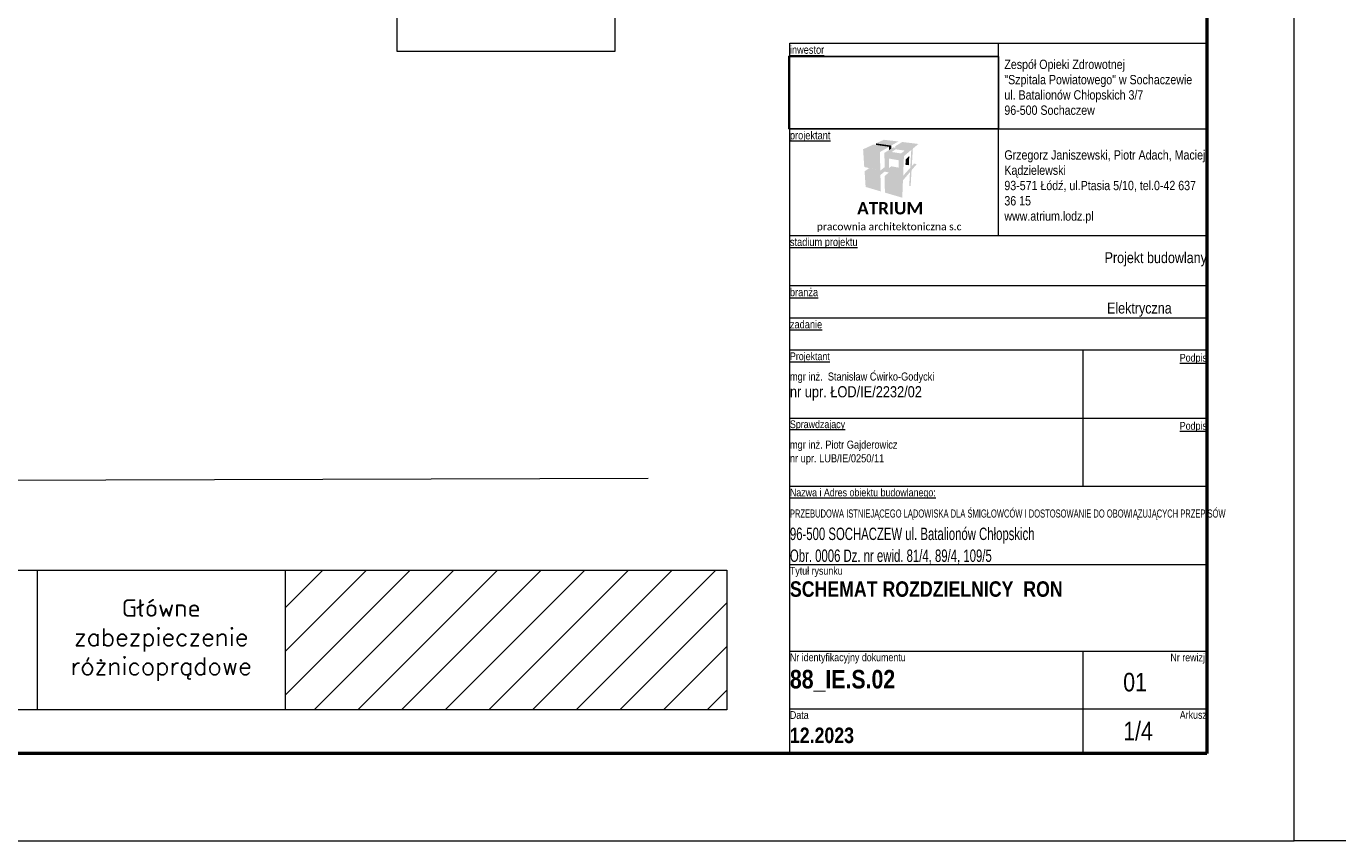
# Model space of a CAD drawing. Header units: millimetres. Extents: x 1009 to 2755, y 1436 to 2329.
# Tile 2 of 9: x 1219 to 1431, y 1436 to 1567. Entities that reach past the tile are written whole.
import ezdxf
from ezdxf.xclip import XClip

# ---------------------------------------------------------------- set-up
doc = ezdxf.new("R2010")
doc.units = ezdxf.units.MM
doc.header["$XCLIPFRAME"] = 2
doc.set_wipeout_variables(frame=1)
doc.linetypes.add('Wipeout_Contour', pattern=[1000, 0, -1000])
for name, color, linetype, lineweight in [('01', 7, 'Continuous', 13), ('0100', 7, 'Continuous', 13), ('Formatka', 7, 'Continuous', 50), ('JD_RAMKA', 7, 'Continuous', 5), ('Opis', 90, 'Continuous', 15), ('PE', 50, 'Continuous', 15), ('Stron', 253, 'Continuous', 13), ('Urządzenia', 112, 'Continuous', 15)]:
    doc.layers.add(name, color=color, linetype=linetype, lineweight=lineweight)
doc.layers.add('820-G Rysunki Obrazki', color=7, linetype='Continuous')
doc.layers.add('logo szpitala_1_820-G Rysunki Obrazki', color=7, linetype='Continuous')
doc.styles.add('Simplex', font='simplex.shx')
doc.styles.add('STYL_AUTOMATYCZNY_1', font='Arial Narrow.ttf')
doc.styles.add('STYL_AUTOMATYCZNY_3', font='txt')
doc.styles.add('STYL_AUTOMATYCZNY_4', font='Arial Narrow.ttf', dxfattribs={"width": 0.8})
doc.styles.add('STYL_AUTOMATYCZNY_5', font='Arial Narrow.ttf', dxfattribs={"width": 0.75})
doc.styles.add('STYL_AUTOMATYCZNY_6', font='txt')

# ---------------------------------------------------------------- blocks, each defined once
blk = doc.blocks.new('Rysunek_1_1', base_point=(159205.31, -16737.17))
at = {"color": 254, "linetype": 'Wipeout_Contour', "lineweight": 0, "ltscale": 640395.641388}
blk.add_wipeout([(159205.31, -16737.17), (159239.18, -16737.17), (159239.18, -16725.49), (159205.31, -16725.49)], dxfattribs=at).dxf.layer = 'logo szpitala_1_820-G Rysunki Obrazki'

msp = doc.modelspace()

# ---------------------------------------------------------------- hatches: boundary and pattern name
at = {"layer": '0100', "linetype": 'Continuous', "lineweight": 13}
for points in [[(1358.5, 1548.08), (1359.65, 1548.74), (1357.3, 1549.02), (1356.02, 1548.43)], [(1362.89, 1548.34), (1360.27, 1548.66), (1359.17, 1547.99), (1359.17, 1547.74), (1361.73, 1547.37), (1361.57, 1544.48), (1361.82, 1544.77), (1361.99, 1547.59)], [(1355.62, 1548.25), (1353.95, 1547.48), (1356.66, 1547.03), (1358.16, 1547.88)], [(1353.95, 1547.48), (1354.14, 1544.62), (1356.74, 1544.04), (1356.66, 1547.03)], [(1356.02, 1548.43), (1356.02, 1548.19), (1358.16, 1547.88), (1358.15, 1547.37), (1358.5, 1547.58), (1358.5, 1547.83), (1358.5, 1548.08)], [(1354.19, 1543.93), (1356.75, 1543.33), (1357.43, 1543.88), (1357.42, 1544.58), (1356.74, 1544.04), (1354.94, 1544.44)], [(1357.44, 1543.16), (1357.47, 1540.48), (1360.28, 1539.66), (1360.39, 1542.46), (1361.53, 1543.8), (1361.4, 1541.57), (1361.63, 1541.56), (1361.78, 1544.1), (1362.63, 1545.1), (1362.17, 1545.16), (1361.82, 1544.77), (1361.57, 1544.48), (1361.28, 1544.17), (1361.03, 1543.89), (1360.42, 1543.2), (1358.11, 1543.73)], [(1361.34, 1544.91), (1361.41, 1546.38), (1360.83, 1545.85), (1360.79, 1544.98)], [(1354.19, 1543.93), (1354.36, 1541.4), (1356.82, 1540.67), (1356.75, 1543.33)]]:
    msp.add_hatch(color=7, dxfattribs=at).paths.add_polyline_path(points)
h = msp.add_hatch(color=7, dxfattribs=at)
h.paths.add_polyline_path([(1360.55, 1546.38), (1361.73, 1547.37), (1358.84, 1547.78), (1357.4, 1546.91)])
h.paths.add_polyline_path([(1358.56, 1547.04), (1359.21, 1547.48), (1360.68, 1547.27), (1360.08, 1546.81)], flags=0)
h = msp.add_hatch(color=7, dxfattribs=at)
h.paths.add_polyline_path([(1360.42, 1543.2), (1360.55, 1546.38), (1357.4, 1546.91), (1357.43, 1543.88)])
h.paths.add_polyline_path([(1358.15, 1545.98), (1359.7, 1545.71), (1359.68, 1544.52), (1358.52, 1544.73), (1358.15, 1544.47)], flags=0)
at = {"layer": 'Opis'}
h = msp.add_hatch(dxfattribs=at)
h.set_pattern_fill('JIS_WOOD', color=256, scale=7.05)
h.set_pattern_definition([(45, (-413.7045, -1476.971), (-3.525, 3.525), [])])
h.paths.add_polyline_path([(1331.93, 1456.93), (1331.93, 1479.49), (1260.6, 1479.49), (1260.6, 1456.93)])

# ---------------------------------------------------------------- linework, layer by layer
at = {"layer": '0100', "color": 7, "linetype": 'Continuous', "lineweight": 13, "flags": 128}
for points in [[(1342.13, 1564.61), (1409.48, 1564.61)], [(1342.13, 1533.56), (1409.48, 1533.56)], [(1342.13, 1525.46), (1409.48, 1525.46)], [(1342.13, 1520.26), (1409.48, 1520.26)], [(1342.13, 1515.06), (1409.48, 1515.06)], [(1389.48, 1504.06), (1389.48, 1515.06)], [(1342.13, 1504.06), (1409.48, 1504.06)], [(1389.48, 1493.06), (1389.48, 1504.06)], [(1342.13, 1493.06), (1409.48, 1493.06)], [(1342.13, 1480.41), (1409.48, 1480.41)], [(1342.13, 1466.41), (1409.48, 1466.41)], [(1389.48, 1449.88), (1389.48, 1466.41)], [(1342.13, 1457.11), (1409.48, 1457.11)]]:
    msp.add_lwpolyline(points, dxfattribs=at)
at = {"layer": 'Formatka'}
msp.add_lwpolyline([(1409.48, 1449.88), (1023.14, 1449.88), (1023.14, 1703.68), (1409.48, 1703.68)], close=True, dxfattribs=at)
at = {"layer": 'JD_RAMKA', "linetype": 'Continuous'}
msp.add_line((1342.13, 1564.61), (1409.48, 1564.61), dxfattribs=at)
at = {"layer": 'Opis'}
for p, q in [((1220.54, 1479.49), (1220.54, 1456.93)), ((1260.6, 1479.49), (1260.6, 1456.93))]:
    msp.add_line(p, q, dxfattribs=at)
msp.add_lwpolyline([(1331.93, 1456.93), (1030.19, 1456.93), (1030.19, 1479.49), (1331.93, 1479.49)], close=True, dxfattribs=at)
at = {"layer": 'PE'}
msp.add_line((1065.44, 1493.59), (1319.24, 1494.34), dxfattribs=at)
at = {"layer": 'Stron'}
for points in [[(1009.04, 1435.78), (1423.58, 1435.78), (1423.58, 1731.88), (1009.04, 1731.88)], [(1838.12, 1435.78), (1423.58, 1435.78), (1423.58, 1731.88), (1838.12, 1731.88)]]:
    msp.add_lwpolyline(points, close=True, dxfattribs=at)
at = {"layer": 'Urządzenia'}
msp.add_lwpolyline([(1278.64, 1563.34), (1313.89, 1563.34), (1313.89, 1584.49), (1278.64, 1584.49)], close=True, dxfattribs=at)

# ---------------------------------------------------------------- texts
at = {"layer": '01', "color": 7, "linetype": 'Continuous', "lineweight": 13}
for s, insert, char_height, attachment_point, style in [('\\A1;{\\pql;\\fCalibri|b0|i0|c238|p0;\\W1.000000;pracownia architektoniczna\\fCalibri|b1|i0|c238|p0;\\W1.000000; \\fCalibri|b0|i0|c238|p0;\\W1.000000;s.c}', (1346.47, 1534.85), 1.2, 4, 'STYL_AUTOMATYCZNY_6'), ('\\A1;\\pxqr;{\\fArial Narrow|b0|i0|c238|p34;Projekt budowlany}', (1409.48, 1530.86), 1.7646, 3, 'STYL_AUTOMATYCZNY_1'), ('\\A1;\\pxql;{\\fArial Narrow|b0|i0|c238|p34;Elektryczna}', (1393.35, 1520.42), 1.7646, 7, 'STYL_AUTOMATYCZNY_1'), ('\\A1;{\\pqr;\\pt39.9934,55.1801;\\fArial Narrow|b0|i0|c238|p0;\\W1.000000;Nr \\fArial Narrow|b0|i0|c238|p0;\\W1.000000;rewizji}', (1409.48, 1466.02), 1.25, 3, 'STYL_AUTOMATYCZNY_1'), ('\\A1;\\pxql;{\\fArial Narrow|b0|i0|c238|p34;01}', (1395.97, 1462.91), 3, 1, 'STYL_AUTOMATYCZNY_1'), ('\\A1;\\pxql;{\\fArial Narrow|b0|i0|c238|p34;1/4}', (1395.97, 1455.01), 3, 1, 'STYL_AUTOMATYCZNY_1')]:
    msp.add_mtext(s, dxfattribs=dict(at, insert=insert, char_height=char_height, attachment_point=attachment_point, style=style))
at = {"layer": '01', "color": 7, "linetype": 'Continuous', "lineweight": 13, "char_height": 1.25, "style": 'STYL_AUTOMATYCZNY_1'}
for s, insert, attachment_point, line_spacing_factor in [('\\A1;\\pxql;{\\fArial Narrow|b0|i0|c238|p34;Tytuł rysunku\\P\\pt31.99072,44.1388;\\fArial Narrow|b1|i0|c238|p34;\\H2x;\\C1;SCHEMAT ROZDZIELNICY  RON}', (1342.13, 1480.02), 1, 1.115681), ('\\A1;\\pxql,t31.99072,44.1388;{\\fArial Narrow|b0|i0|c238|p34;Nr identyfikacyjny dokumentu\\P\\fArial Narrow|b1|i0|c238|p34;\\H2.4x;\\C1;88_IE.S.02}', (1342.13, 1466.04), 1, 1.274047), ('\\A1;\\pxql;{\\fArial Narrow|b0|i0|c238|p34;Data\\P\\fArial Narrow|b1|i0|c238|p34;\\H2x;12.2023}', (1342.13, 1456.72), 1, 1.272223), ('\\A1;\\pxqr;{\\fArial Narrow|b0|i0|c238|p34;Arkusz}', (1409.48, 1456.74), 3, 1.270196)]:
    msp.add_mtext(s, dxfattribs=dict(at, insert=insert, attachment_point=attachment_point, line_spacing_factor=line_spacing_factor))
at = {"layer": '0100', "color": 7, "linetype": 'Continuous', "lineweight": 13, "attachment_point": 1, "style": 'STYL_AUTOMATYCZNY_1'}
for s, insert, char_height, line_spacing_factor in [('\\A1;\\pxql;{\\fArial Narrow|b0|i0|c238|p34;Zespół Opieki Zdrowotnej \\P"Szpitala Powiatowego" w Sochaczewie\\Pul. Batalionów Chłopskich 3/7 \\H1x;\\P96-500 Sochaczew}', (1376.77, 1561.95), 1.5, 0.986803), ('\\A1;\\pxql;{\\fArial Narrow|b0|i0|c238|p34;mgr inż.  Stanisław Ćwirko-Godycki\\P\\H1.38462x;nr upr. ŁOD/IE/2232/02}', (1342.13, 1511.42), 1.3, 1.018745), ('\\A1;{\\fArial Narrow|b0|i0|c238|p34;mgr inż. Piotr Gajderowicz\\Pnr upr. LUB/IE/0250/11}', (1342.13, 1500.42), 1.3, 1.018745)]:
    msp.add_mtext(s, dxfattribs=dict(at, insert=insert, char_height=char_height, line_spacing_factor=line_spacing_factor))
at = {"layer": '0100', "color": 7, "linetype": 'Continuous', "lineweight": 13, "insert": (1376.77, 1547.32), "char_height": 1.5, "width": 32.7023, "attachment_point": 1, "line_spacing_factor": 0.987308, "style": 'STYL_AUTOMATYCZNY_1'}
msp.add_mtext('\\A1;{\\pql;\\fArial Narrow|b0|i0|c238|p0;\\W1.000000;Grzegorz Janiszewski, Piotr Adach, Maciej Kądzielewski\\P\\pql;\\fArial Narrow|b0|i0|c238|p0;\\W1.000000;93-571 Łódź, ul.Ptasia 5/10, tel.0-42 637 36 15\\P\\pql;\\fArial Narrow|b0|i0|c238|p0;\\W1.000000;www.atrium.lodz.pl }', dxfattribs=at)
at = {"layer": '0100', "color": 7, "linetype": 'Continuous', "lineweight": 13}
for s, insert, char_height, attachment_point, style in [('\\A1;{\\pql;\\fCalibri|b1|i0|c238|p0;\\W1.000000;ATRIUM}', (1352.99, 1537.95), 2, 4, 'STYL_AUTOMATYCZNY_3'), ('\\A1;{\\pql;\\fArial Narrow|b0|i0|c238|p0;\\L\\W1.000000;\\Lstadium projektu}', (1342.13, 1533.16), 1.3, 1, 'STYL_AUTOMATYCZNY_1'), ('\\A1;{\\pql;\\fArial Narrow|b0|i0|c238|p0;\\L\\W1.000000;\\Lbranża}', (1342.13, 1525.05), 1.3, 1, 'STYL_AUTOMATYCZNY_1'), ('\\A1;{\\pql;\\fArial Narrow|b0|i0|c238|p0;\\L\\W1.000000;\\Lzadanie}', (1342.13, 1519.85), 1.3, 1, 'STYL_AUTOMATYCZNY_1'), ('\\A1;{\\pql;\\fArial Narrow|b0|i0|c238|p0;\\L\\W1.000000;\\LProjektant}', (1342.13, 1514.67), 1.25, 1, 'STYL_AUTOMATYCZNY_1'), ('\\A1;{\\pqr;\\fArial Narrow|b0|i0|c238|p0;\\L\\W1.000000;\\LPodpis}', (1409.48, 1513.62), 1.25, 6, 'STYL_AUTOMATYCZNY_1'), ('\\A1;{\\pql;\\fArial Narrow|b0|i0|c238|p0;\\L\\W1.000000;\\LSprawdzający}', (1342.13, 1503.69), 1.25, 1, 'STYL_AUTOMATYCZNY_1'), ('\\A1;{\\pqr;\\fArial Narrow|b0|i0|c238|p0;\\L\\W1.000000;\\LPodpis}', (1409.48, 1502.62), 1.25, 6, 'STYL_AUTOMATYCZNY_1'), ('\\A1;{\\pql;\\fArial Narrow|b0|i0|c238|p0;\\L\\W1.000000;\\LNazwa i Adres obiektu budowlanego:}', (1342.13, 1492.67), 1.25, 1, 'STYL_AUTOMATYCZNY_1'), ('\\A1;\\pxql;{\\fArial Narrow|b0|i0|c238|p34;PRZEBUDOWA ISTNIEJĄCEGO LĄDOWISKA DLA ŚMIGŁOWCÓW I DOSTOSOWANIE DO OBOWIĄZUJĄCYCH PRZEPISÓW}', (1342.13, 1487.61), 1.3, 7, 'STYL_AUTOMATYCZNY_5'), ('\\A1;\\pxql;{\\fArial Narrow|b0|i0|c238|p34;96-500 SOCHACZEW ul. Batalionów Chłopskich}', (1342.13, 1483.76), 2, 7, 'STYL_AUTOMATYCZNY_4'), ('\\A1;\\pxql;{\\fArial Narrow|b0|i0|c238|p34;Obr. 0006 Dz. nr ewid. 81/4, 89/4, 109/5}', (1342.13, 1480.46), 2, 7, 'STYL_AUTOMATYCZNY_4')]:
    msp.add_mtext(s, dxfattribs=dict(at, insert=insert, char_height=char_height, attachment_point=attachment_point, style=style))
at = {"layer": 'Opis', "insert": (1240.57, 1468.21), "char_height": 2.82, "attachment_point": 5, "style": 'Simplex'}
msp.add_mtext('{\\Fsimplex|c238;Główne\\Pzabezpieczenie\\Próżnicoprądowe}', dxfattribs=at)

# ---------------------------------------------------------------- next in the draw order: block references
at = {"layer": '820-G Rysunki Obrazki', "color": 54, "linetype": 'Continuous', "lineweight": 25, "true_color": 0xa4a400}
ref = msp.add_blockref('Rysunek_1_1', (1341.94, 1550.8), dxfattribs=at)
XClip(ref).set_block_clipping_path([(159205.3126707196, -16737.1693301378), (159239.1793373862, -16725.4923856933)])

# ---------------------------------------------------------------- next in the draw order: linework, layer by layer
at = {"layer": '0100', "color": 7, "linetype": 'Continuous', "lineweight": 13, "flags": 128}
for points in [[(1375.8, 1533.56), (1375.8, 1564.61)], [(1342.13, 1550.8), (1409.48, 1550.8)]]:
    msp.add_lwpolyline(points, dxfattribs=at)
at = {"layer": 'JD_RAMKA', "linetype": 'Continuous'}
msp.add_line((1342.13, 1449.88), (1342.13, 1564.61), dxfattribs=at)

# ---------------------------------------------------------------- next in the draw order: texts
at = {"layer": '0100', "color": 7, "linetype": 'Continuous', "lineweight": 13, "char_height": 1.3, "attachment_point": 1, "style": 'STYL_AUTOMATYCZNY_1'}
for s, insert in [('\\A1;{\\pql;\\fArial Narrow|b0|i0|c238|p0;\\L\\W1.000000;\\Linwestor}', (1342.13, 1564.21)), ('\\A1;{\\pql;\\fArial Narrow|b0|i0|c238|p0;\\L\\W1.000000;\\Lprojektant}', (1342.13, 1550.39))]:
    msp.add_mtext(s, dxfattribs=dict(at, insert=insert))

doc.saveas('drawing.dxf')
